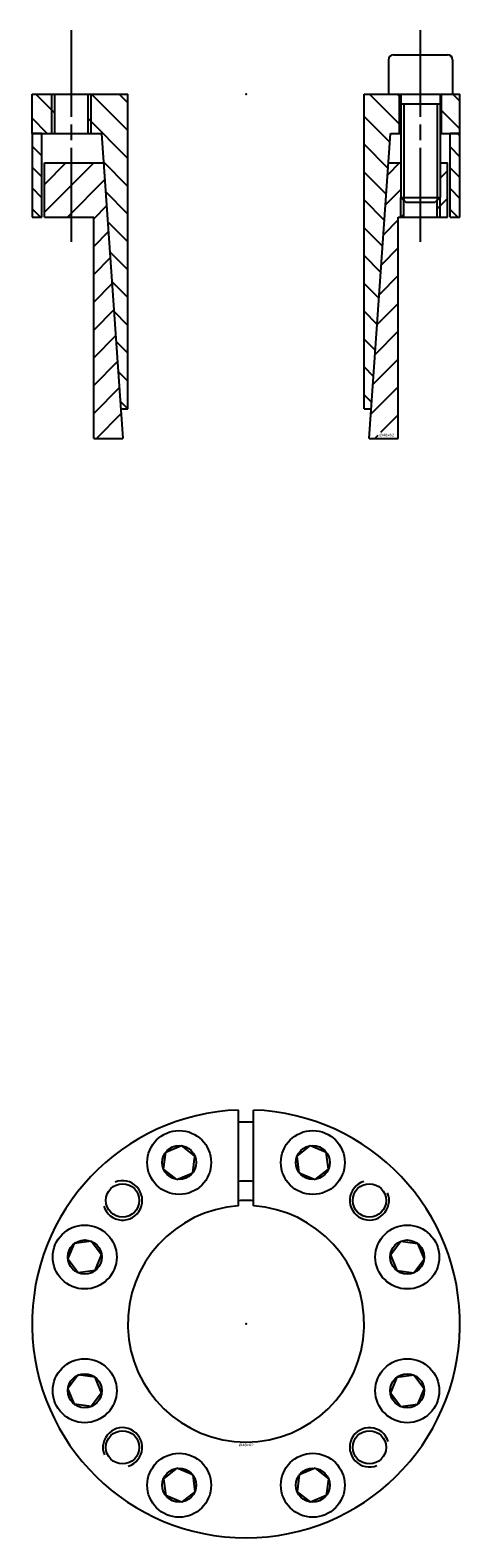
# Model space of a CAD drawing. Extents: x -44 to 44, y -44 to 263.
import ezdxf
from ezdxf.enums import TextEntityAlignment as Align

# ---------------------------------------------------------------- set-up
doc = ezdxf.new("R2010")
doc.units = 0
doc.linetypes.add('CADRA_CENTERLINE', pattern=[25.4, 19.05, -1.5875, 3.175, -1.5875])
doc.linetypes.add('CADRA_SOLID', pattern=[0])
doc.layers.get('0').update_dxf_attribs({"color": 112, "linetype": 'CADRA_SOLID'})

# ---------------------------------------------------------------- blocks, each defined once
blk = doc.blocks.new('_X2')
for p, q in [((-41.83, -8), (-41.5, -8.33)), ((43.5, -8.48), (43.02, -8)), ((-41.5, -12.58), (-43.5, -10.58)), ((41.5, -10.72), (43.5, -12.72)), ((-43.5, -14.82), (-41.5, -16.82)), ((43.5, -16.97), (41.5, -14.97)), ((-41.5, -21.06), (-43.5, -19.06)), ((41.5, -19.21), (43.5, -21.21)), ((-43.5, -23.3), (-41.8, -25)), ((43.05, -25), (41.5, -23.45))]:
    blk.add_line(p, q)
blk = doc.blocks.new('_X1')
for p, q in [((-24.02, -7.43), (-31.45, 0)), ((31.25, -6.13), (25.12, 0)), ((31.25, -0.47), (30.78, 0)), ((43.5, -1.41), (42.09, 0)), ((-38.87, -3.89), (-42.76, 0)), ((-24.02, -1.78), (-25.79, 0)), ((-40.42, -8), (-43.5, -4.92)), ((-24.02, -13.09), (-32.12, -4.98)), ((29.29, -9.82), (24.02, -4.55)), ((43.5, -7.07), (39.75, -3.32)), ((28.92, -15.11), (24.02, -10.21)), ((-24.02, -18.75), (-29.01, -13.75)), ((28.55, -20.4), (24.02, -15.86)), ((-24.02, -24.4), (-28.59, -19.83)), ((28.18, -25.69), (24.02, -21.52)), ((-28.16, -25.91), (-24.02, -30.06)), ((27.81, -30.97), (24.02, -27.18)), ((-24.02, -35.72), (-27.74, -31.99)), ((27.44, -36.26), (24.02, -32.84)), ((-27.31, -38.08), (-24.02, -41.37)), ((27.07, -41.55), (24.02, -38.49)), ((-24.02, -47.03), (-26.89, -44.16)), ((26.7, -46.83), (24.02, -44.15)), ((-26.46, -50.24), (-24.02, -52.69)), ((26.33, -52.12), (24.02, -49.81)), ((-24.02, -58.34), (-26.04, -56.32)), ((25.96, -57.41), (24.02, -55.46)), ((25.59, -62.7), (24.02, -61.12)), ((-25.61, -62.4), (-24.02, -64))]:
    blk.add_line(p, q)
blk = doc.blocks.new('_X0')
for p, q in [((-36.63, -14), (-41, -18.37)), ((-30.97, -14), (-41, -24.03)), ((31.25, -14), (28.83, -16.43)), ((-28.75, -17.44), (-36.31, -25)), ((41, -15.57), (39.5, -17.07)), ((31.5, -19.41), (28.4, -22.51)), ((41, -21.23), (38.88, -23.35)), ((-28.39, -22.73), (-30.98, -25.33)), ((32.13, -24.44), (31.57, -25)), ((30.98, -25.58), (27.98, -28.59)), ((-28.02, -28.02), (-30.98, -30.98)), ((-27.65, -33.3), (-30.98, -36.64)), ((30.98, -31.24), (27.55, -34.68)), ((-27.28, -38.59), (-30.98, -42.3)), ((30.98, -36.9), (27.12, -40.76)), ((30.98, -42.55), (26.7, -46.84)), ((-26.91, -43.88), (-30.98, -47.96)), ((30.98, -48.21), (26.27, -52.92)), ((-26.54, -49.16), (-30.98, -53.61)), ((-26.17, -54.45), (-30.98, -59.27)), ((30.98, -53.87), (25.85, -59)), ((-25.8, -59.74), (-30.98, -64.93)), ((30.98, -59.52), (25.42, -65.09)), ((-25.43, -65.03), (-30.4, -70)), ((30.98, -65.18), (27.35, -68.81)), ((26.17, -70), (26.86, -69.31))]:
    blk.add_line(p, q)
blk = doc.blocks.new('BLOCK1')
at = {"linetype": 'CADRA_CENTERLINE'}
for p, q in [((-35.5, -30), (-35.5, 13)), ((35.5, -30), (35.5, 13))]:
    blk.add_line(p, q, dxfattribs=at)
for p, q in [((29, 7), (29, 0)), ((30, 8), (41, 8)), ((42, 7), (42, 0)), ((-43.5, 0), (-24.02, 0)), ((24.02, 0), (31.5, 0)), ((29, 0), (42, 0)), ((31.5, 0), (31.5, -21)), ((39.5, 0), (43.5, 0)), ((39.5, 0), (39.5, -21)), ((-43.5, -8), (-43.5, 0)), ((-39.5, -8), (-39.5, 0)), ((-38.87, -8), (-38.87, 0)), ((-32.12, -8), (-32.12, 0)), ((-31.5, -8), (-31.5, 0)), ((-24.02, -64), (-24.02, 0)), ((24.02, -64), (24.02, 0)), ((31.25, -8), (31.25, 0)), ((31.5, -2), (39.5, -2)), ((32.12, -2), (32.12, -21.62)), ((38.88, -2), (38.88, -21.62)), ((39.75, -8), (39.75, 0)), ((43.5, -8), (43.5, 0)), ((-41.5, -8), (-43.5, -8)), ((-43.5, -8), (-43.5, -25)), ((-43.5, -8), (-29.41, -8)), ((-41.5, -25), (-41.5, -8)), ((-29.41, -8), (-25.08, -70)), ((25.08, -70), (29.41, -8)), ((29.41, -8), (31.5, -8)), ((39.5, -8), (43.5, -8)), ((41.5, -25), (41.5, -8)), ((43.5, -8), (41.5, -8)), ((43.5, -25), (43.5, -8)), ((-41, -14), (-29, -14)), ((-41, -25), (-41, -14)), ((29, -14), (31.5, -14)), ((39.5, -14), (41, -14)), ((41, -25), (41, -14)), ((31.5, -25), (31.5, -21)), ((31.5, -21), (39.5, -21)), ((31.5, -21), (32.5, -22)), ((39.5, -21), (38.5, -22)), ((39.5, -25), (39.5, -21)), ((32.12, -25), (32.12, -21.62)), ((32.5, -22), (38.5, -22)), ((38.88, -25), (38.88, -21.62)), ((-43.5, -25), (-41.5, -25)), ((-41, -25), (-30.98, -25)), ((-30.98, -70), (-30.98, -25)), ((30.98, -25), (41, -25)), ((30.98, -70), (30.98, -25)), ((41.5, -25), (43.5, -25)), ((-25.5, -64), (-24.02, -64)), ((24.02, -64), (25.5, -64)), ((-30.98, -70), (-25.08, -70)), ((25.08, -70), (30.98, -70))]:
    blk.add_line(p, q)
for centre, start, end in [((30, 7), 90, 180), ((41, 7), 0, 90)]:
    blk.add_arc(centre, 1, start, end)
blk.add_point((0, 0))
for name in ['_X1', '_X2', '_X0']:
    blk.add_blockref(name, (0, 0))
blk.add_text('%%c48x62', height=0.5).set_placement((27.14, -69.56), (30.14, -69.56), align=Align.FIT)
blk = doc.blocks.new('BLOCK0')
for p, q in [((-1.5, 23.97), (-1.5, 43.47)), ((1.5, 23.97), (1.5, 43.47)), ((-16.79, 31.47), (-16.33, 34.91)), ((-16.33, 34.91), (-13.13, 36.23)), ((-10.38, 34.12), (-13.13, 36.23)), ((-10.84, 30.69), (-10.38, 34.12)), ((10.38, 34.12), (13.13, 36.23)), ((10.84, 30.69), (10.38, 34.12)), ((13.13, 36.23), (16.33, 34.91)), ((16.79, 31.47), (16.33, 34.91)), ((-14.04, 29.36), (-16.79, 31.47)), ((-14.04, 29.36), (-10.84, 30.69)), ((10.84, 30.69), (14.04, 29.36)), ((14.04, 29.36), (16.79, 31.47)), ((-36.23, 13.13), (-34.91, 16.33)), ((-31.47, 16.79), (-34.91, 16.33)), ((-29.36, 14.04), (-31.47, 16.79)), ((29.36, 14.04), (31.47, 16.79)), ((31.47, 16.79), (34.91, 16.33)), ((34.91, 16.33), (36.23, 13.13)), ((-34.12, 10.38), (-36.23, 13.13)), ((-30.69, 10.84), (-29.36, 14.04)), ((29.36, 14.04), (30.69, 10.84)), ((34.12, 10.38), (36.23, 13.13)), ((-30.69, 10.84), (-34.12, 10.38)), ((30.69, 10.84), (34.12, 10.38)), ((-34.12, -10.38), (-36.23, -13.13)), ((-30.69, -10.84), (-34.12, -10.38)), ((-29.36, -14.04), (-30.69, -10.84)), ((30.69, -10.84), (29.36, -14.04)), ((30.69, -10.84), (34.12, -10.38)), ((34.12, -10.38), (36.23, -13.13)), ((-34.91, -16.33), (-36.23, -13.13)), ((-29.36, -14.04), (-31.47, -16.79)), ((29.36, -14.04), (31.47, -16.79)), ((36.23, -13.13), (34.91, -16.33)), ((-31.47, -16.79), (-34.91, -16.33)), ((31.47, -16.79), (34.91, -16.33)), ((-14.04, -29.36), (-16.79, -31.47)), ((-10.84, -30.69), (-14.04, -29.36)), ((14.04, -29.36), (10.84, -30.69)), ((14.04, -29.36), (16.79, -31.47)), ((-16.79, -31.47), (-16.33, -34.91)), ((-10.84, -30.69), (-10.38, -34.12)), ((10.84, -30.69), (10.38, -34.12)), ((16.79, -31.47), (16.33, -34.91)), ((-13.13, -36.23), (-16.33, -34.91)), ((-10.38, -34.12), (-13.13, -36.23)), ((10.38, -34.12), (13.13, -36.23)), ((16.33, -34.91), (13.13, -36.23))]:
    blk.add_line(p, q)
for centre, radius in [((-13.59, 32.8), 6.5), ((13.59, 32.8), 6.5), ((-13.59, 32.8), 3.46), ((13.59, 32.8), 3.46), ((-25.1, 25.1), 3.38), ((25.1, 25.1), 3.38), ((-32.8, 13.59), 6.5), ((32.8, 13.59), 6.5), ((-32.8, 13.59), 3.46), ((32.8, 13.59), 3.46), ((-32.8, -13.59), 6.5), ((32.8, -13.59), 6.5), ((-32.8, -13.59), 3.46), ((32.8, -13.59), 3.46), ((-25.1, -25.1), 3.38), ((25.1, -25.1), 3.38), ((-13.59, -32.8), 6.5), ((13.59, -32.8), 6.5), ((-13.59, -32.8), 3.46), ((13.59, -32.8), 3.46)]:
    blk.add_circle(centre, radius)
for centre, radius, start, end in [((0, 0), 43.5, 91.9761, 448.0239), ((0, 0), 41, 87.9034, 92.0967), ((-25.1, 25.1), 4, 196.8722, 472.4999), ((0, 0), 29, 87.0346, 92.9655), ((25.1, 25.1), 4, 106.8722, 382.4999), ((0, 0), 25.08, 86.5712, 93.4289), ((0, 0), 24.02, 93.5811, 446.4189), ((-25.1, -25.1), 4, 286.8722, 562.4999), ((25.1, -25.1), 4, 16.8722, 292.4999)]:
    blk.add_arc(centre, radius, start, end)
blk.add_point((0, 0))
blk.add_text('%%c48x62', height=0.5).set_placement((-1.44, -24.86), (1.55, -24.86), align=Align.FIT)

msp = doc.modelspace()

# ---------------------------------------------------------------- block references
for name, p in [('BLOCK1', (0, 250)), ('BLOCK0', (0, 0))]:
    msp.add_blockref(name, p)

doc.saveas('drawing.dxf')
